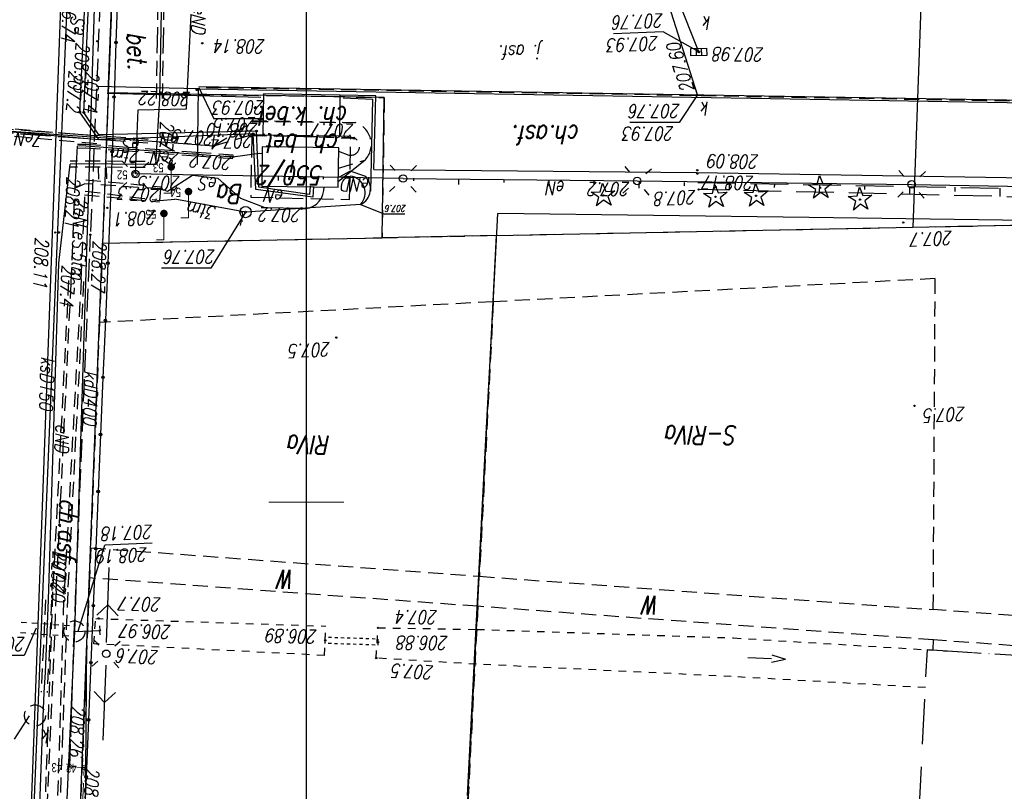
# Model space of a CAD drawing. Extents: x -110 to 11927435, y -6590197 to 5675023.
# Tile 49 of 71: x -68 to -2, y -194 to -143. Entities that reach past the tile are written whole.
import ezdxf
from ezdxf.enums import TextEntityAlignment as Align

# ---------------------------------------------------------------- set-up
doc = ezdxf.new("R2010")
doc.units = 0
doc.header["$PDMODE"] = 33
doc.header["$PDSIZE"] = 0.3
for name, pattern in [('1', [0]), ('BGT', [0]), ('BPB', [1.5, 1, -0.5]), ('KOC', [2, 1.5, -0.5]), ('KOJ', [0]), ('KOR', [1, 0.5, -0.5]), ('KOU', [1.5, 1, -0.5]), ('UBE', [1.5, 1, -0.5]), ('UOK', [1.5, 1, -0.5]), ('UPE', [0]), ('UPK', [0]), ('UPT', [0]), ('WRC', [0]), ('WSD', [3.5, 2.5, -1]), ('WSQ', [3.5, 2.5, -1])]:
    doc.linetypes.add(name, pattern=pattern)
doc.layers.get('0').update_dxf_attribs({"color": 250, "linetype": 'CONTINUOUS', "lineweight": 100})
doc.layers.add('_0', color=7, linetype='CONTINUOUS')
doc.layers.add('PARSI', color=7, linetype='CONTINUOUS', lineweight=20, true_color=0x0a0909)
doc.layers.add('SUSM_I', color=7, linetype='CONTINUOUS', lineweight=13, true_color=0x0a0909)
for name, color, linetype, lineweight, plot in [('PP$$O', 209, 'CONTINUOUS', 13, False), ('PPINO', 4, 'CONTINUOUS', 13, False), ('PPINP', 4, 'CONTINUOUS', 13, False), ('PPULO', 181, 'CONTINUOUS', 13, False), ('PPULP', 181, 'CONTINUOUS', 13, False), ('PPUZO', 230, 'CONTINUOUS', 13, False), ('PPUZP', 230, 'CONTINUOUS', 13, False)]:
    doc.layers.add(name, color=color, linetype=linetype, lineweight=lineweight, plot=plot)
doc.styles.add('K1_ACAD', font='romans.shx', dxfattribs={"width": 0.8, "oblique": 12})
doc.styles.add('OPIS_PIK', font='txt', dxfattribs={"width": 0.8, "height": 1.2})
doc.styles.get("Standard").update_dxf_attribs({"font": 'Simplex.SHX', "width": 0.75})
doc.linetypes.add('BGS', pattern='A,3.75,[45,msgB.shx,S=0.625,R=0,X=0,Y=0],3.75', length=7.5)

# ---------------------------------------------------------------- blocks, each defined once
blk = doc.blocks.new('other_KCI')
at = {"linetype": 'Continuous'}
for p, q in [((0, 0), (1.585, 0)), ((1.585, 0.25), (2.5, 0)), ((1.585, -0.25), (2.5, 0))]:
    blk.add_line(p, q, dxfattribs=at)
blk = doc.blocks.new('other_WSU')
at = {"linetype": 'Continuous'}
blk.add_circle((0, 0), 0.045, dxfattribs=at)
blk = doc.blocks.new('other_WSP')
at = {"linetype": 'Continuous'}
blk.add_circle((0, 0), 0.045, dxfattribs=at)
blk = doc.blocks.new('other_LAT')
at = {"linetype": 'Continuous'}
for p, q in [((0, 0.75), (0, 1.25)), ((-1.25, 0), (-0.75, 0)), ((0.75, 0), (1.25, 0)), ((0, -0.75), (0, -1.25))]:
    blk.add_line(p, q, dxfattribs=at)
blk = doc.blocks.new('other_SLS')
at = {"linetype": 'Continuous'}
blk.add_circle((0, 0), 0.25, dxfattribs=at)
blk = doc.blocks.new('other_PNN')
at = {"linetype": 'Continuous'}
for p, q in [((3.25, 0), (2.5429, 0.7071)), ((0.75, 0), (5.75, 0)), ((3.25, 0), (2.5429, -0.7071))]:
    blk.add_line(p, q, dxfattribs=at)
blk = doc.blocks.new('other_UGE')
at = {"linetype": 'Continuous'}
blk.add_circle((0, 0), 0.0625, dxfattribs=at)
blk = doc.blocks.new('other_KRA')
at = {"linetype": 'Continuous'}
for p, q in [((-0.525, -0.25), (-0.525, 0.25)), ((-0.525, 0.25), (0.525, 0.25)), ((-0.175, -0.25), (-0.175, 0.25)), ((0.175, -0.25), (0.175, 0.25)), ((0.525, 0.25), (0.525, -0.25)), ((0.525, -0.25), (-0.525, -0.25))]:
    blk.add_line(p, q, dxfattribs=at)
blk = doc.blocks.new('other_UGK')
at = {"linetype": 'Continuous'}
blk.add_circle((0, 0), 0.0625, dxfattribs=at)
blk = doc.blocks.new('other_UKT')
at = {"linetype": 'Continuous'}
blk.add_circle((0, 0), 0.375, dxfattribs=at)
blk = doc.blocks.new('other_UGT')
at = {"linetype": 'Continuous'}
blk.add_circle((0, 0), 0.0625, dxfattribs=at)
blk = doc.blocks.new('TRA1')
at = {"linetype": 'Continuous'}
for p, q in [((-0.2625, -0.375), (-0.2625, 0.375)), ((0.2625, -0.375), (0.2625, 0.375))]:
    blk.add_line(p, q, dxfattribs=at)
blk = doc.blocks.new('other_DIG')
at = {"linetype": 'Continuous'}
for p, q in [((-0.3012, 0.09375), (-0.4937, 0.6621)), ((-0.4937, 0.6621), (-0.0039, 0.31545)), ((-0.0039, 0.31545), (0.4771, 0.67415)), ((0.4771, 0.67415), (0.2988, 0.1012)), ((-0.78225, -0.26495), (-0.3012, 0.09375)), ((0.2988, 0.1012), (0.7886, -0.24545)), ((-0.18225, -0.2575), (-0.78225, -0.26495)), ((0.01025, -0.82585), (-0.18225, -0.2575)), ((0.1886, -0.2529), (0.01025, -0.82585)), ((0.7886, -0.24545), (0.1886, -0.2529))]:
    blk.add_line(p, q, dxfattribs=at)
blk.add_circle((0, 0), 0.045, dxfattribs=at)
blk = doc.blocks.new('mzsk01')
at = {"layer": 'PARSI'}
for p, q in [((0, -5), (0, 5)), ((5, 0), (-5, 0))]:
    blk.add_line(p, q, dxfattribs=at)
blk = doc.blocks.new('PIK_IN')
at = {"layer": 'PPINP'}
blk.add_point((0, 0), dxfattribs=at)
at = {"layer": 'PP$$O', "color": 0, "oblique": 15, "width": 0.8, "flags": 1}
blk.add_attdef('KOD', (1, -1.3), '', height=0.5, dxfattribs=at)
at = {"layer": 'PPINO', "color": 0, "style": 'OPIS_PIK', "width": 0.8}
blk.add_attdef('NR_PKT', (1, -0.5), '', height=1.2, dxfattribs=at)
blk = doc.blocks.new('PIK_UL')
at = {"layer": 'PPULP'}
blk.add_point((0, 0), dxfattribs=at)
at = {"layer": 'PP$$O', "oblique": 15, "width": 0.8, "flags": 1}
blk.add_attdef('KOD', (1, -1.3), '', height=0.5, dxfattribs=at)
at = {"layer": 'PPULO', "color": 0, "style": 'OPIS_PIK', "width": 0.8}
blk.add_attdef('NR_PKT', (1, -0.5), '', height=1.2, dxfattribs=at)
blk = doc.blocks.new('PIK_UZ')
at = {"layer": 'PPUZP'}
blk.add_point((0, 0), dxfattribs=at)
at = {"layer": 'PP$$O', "oblique": 15, "width": 0.8, "flags": 1}
blk.add_attdef('KOD', (1, -1.3), '', height=0.5, dxfattribs=at)
at = {"layer": 'PPUZO', "color": 0, "style": 'OPIS_PIK', "width": 0.8}
blk.add_attdef('NR_PKT', (1, -0.5), '', height=1.2, dxfattribs=at)
blk = doc.blocks.new('SUSM12_01')
at = {"layer": 'SUSM_I', "lineweight": 18}
for p, q in [((0, 0.5), (0, 3.5)), ((0, 3.5), (1, 3.5))]:
    blk.add_line(p, q, dxfattribs=at)
at = {"layer": 'SUSM_I', "lineweight": 18, "const_width": 0.5, "flags": 128}
blk.add_lwpolyline([(-0.25, 0, 1), (0.25, 0, 1)], format="xyb", close=True, dxfattribs=at)
blk = doc.blocks.new('mdcp Łuszczanowiece')
at = {"layer": '_0'}
for p, q in [((6591200, 5674750), (6591200, 5675000)), ((6591193.63, 5674956.04), (6591187.34, 5674832.27)), ((6591216.91, 5674918.49), (6591213.55, 5674832.79)), ((6591213.55, 5674832.79), (6591194.96, 5674832.42)), ((6591213.17, 5674822.79), (6591213.55, 5674832.79)), ((6591187.34, 5674832.27), (6591159.66, 5674831.72)), ((6591187.34, 5674832.27), (6591194.96, 5674832.42)), ((6591194.96, 5674832.42), (6591194.81, 5674823.09)), ((6591159.66, 5674831.72), (6591139.59, 5674831.32)), ((6591155.95, 5674730.72), (6591159.66, 5674831.72)), ((6591156.707, 5674751.321), (6591159.66, 5674831.72)), ((6591194.81, 5674823.09), (6591213.17, 5674822.79)), ((6591213.17, 5674822.79), (6591209.285, 5674720.792)), ((6591213.17, 5674822.79), (6591210.449, 5674751.347)), ((6591210.81, 5674760.84), (6591213.17, 5674822.79))]:
    blk.add_line(p, q, dxfattribs=at)
at = {"layer": '_0', "linetype": 'UPK'}
for p, q in [((6591215.424, 5674858.608), (6591217.688, 5674909.657)), ((6591218.938, 5674886.622), (6591218.045, 5674864.199)), ((6591218.045, 5674864.199), (6591216.226, 5674814.336)), ((6591213.721, 5674858.844), (6591213.733, 5674858.544)), ((6591213.517, 5674798.506), (6591215.424, 5674858.608)), ((6591215.424, 5674858.608), (6591213.733, 5674858.544)), ((6591213.744, 5674858.244), (6591213.733, 5674858.544)), ((6591207.157, 5674822.354), (6591142.73, 5674823.431)), ((6591207.16, 5674822.514), (6591142.733, 5674823.591)), ((6591173.975, 5674822.908), (6591178.863, 5674807.576)), ((6591173.975, 5674822.908), (6591174.067, 5674822.621)), ((6591173.896, 5674820.061), (6591178.863, 5674807.576))]:
    blk.add_line(p, q, dxfattribs=at)
at = {"layer": '_0', "linetype": 'KOU'}
for p, q in [((6591188.59, 5674856.94), (6591190.86, 5674901.7)), ((6591214.42, 5674855.05), (6591216.23, 5674900.99)), ((6591109.557, 5674862.751), (6591158.28, 5674859.17)), ((6591109.579, 5674860.74), (6591158.3, 5674857.16)), ((6591158.303, 5674859.833), (6591158.28, 5674859.17)), ((6591158.28, 5674859.17), (6591188.59, 5674856.94)), ((6591158.3, 5674857.16), (6591158.17, 5674835.14)), ((6591188.49, 5674854.94), (6591158.3, 5674857.16)), ((6591188.59, 5674856.94), (6591214.42, 5674855.05)), ((6591187.56, 5674836.68), (6591188.49, 5674854.94)), ((6591214.34, 5674853.04), (6591188.49, 5674854.94)), ((6591214.34, 5674853.04), (6591214.42, 5674855.05)), ((6591213.76, 5674838.06), (6591214.34, 5674853.04)), ((6591187.56, 5674836.68), (6591213.76, 5674838.06)), ((6591213.55, 5674832.79), (6591213.76, 5674838.06)), ((6591158.17, 5674835.14), (6591187.56, 5674836.68)), ((6591213.55, 5674832.79), (6591194.96, 5674832.42)), ((6591213.17, 5674822.79), (6591213.55, 5674832.79)), ((6591194.96, 5674832.42), (6591159.66, 5674831.72)), ((6591194.81, 5674823.09), (6591194.96, 5674832.42)), ((6591159.66, 5674831.72), (6591139.59, 5674831.32)), ((6591142.732, 5674823.511), (6591173.733, 5674822.987)), ((6591173.733, 5674822.987), (6591174.175, 5674822.965)), ((6591174.175, 5674822.965), (6591207.158, 5674822.434)), ((6591213.17, 5674822.79), (6591194.81, 5674823.09)), ((6591210.81, 5674760.84), (6591213.17, 5674822.79))]:
    blk.add_line(p, q, dxfattribs=at)
at = {"layer": '_0', "linetype": 'WRC'}
blk.add_line((6591214.884, 5674896.616), (6591214.589, 5674859.343), dxfattribs=at)
at = {"layer": '_0', "linetype": 'UBE'}
for p, q in [((6591217.24, 5674893.52), (6591216.11, 5674856.06)), ((6591216.63, 5674855.93), (6591218.21, 5674893.01)), ((6591216.21, 5674865.328), (6591216.55, 5674874.648)), ((6591217.21, 5674865.292), (6591217.55, 5674874.612)), ((6591215.87, 5674856.008), (6591216.21, 5674865.328)), ((6591216.87, 5674855.972), (6591217.21, 5674865.292)), ((6591217.088, 5674859.596), (6591217.234, 5674862.672)), ((6591217.488, 5674859.578), (6591217.634, 5674862.653)), ((6591216.942, 5674856.521), (6591217.088, 5674859.596)), ((6591217.342, 5674856.502), (6591217.488, 5674859.578)), ((6591214.97, 5674835.19), (6591216.11, 5674856.06)), ((6591215.341, 5674845.671), (6591215.871, 5674856.016)), ((6591216.63, 5674855.93), (6591215.64, 5674835.42)), ((6591216.339, 5674845.619), (6591216.869, 5674855.964)), ((6591214.811, 5674835.326), (6591215.341, 5674845.671)), ((6591215.809, 5674835.274), (6591216.339, 5674845.619)), ((6591214.97, 5674835.19), (6591214.71, 5674829.32)), ((6591215.64, 5674835.42), (6591215.38, 5674829.13)), ((6591209.74, 5674829.94), (6591209.68, 5674829.17)), ((6591214.71, 5674829.32), (6591209.74, 5674829.94)), ((6591214.762, 5674829.557), (6591209.755, 5674830.03)), ((6591214.668, 5674828.561), (6591209.661, 5674829.034)), ((6591209.68, 5674829.17), (6591214.72, 5674828.83)), ((6591214.72, 5674828.83), (6591215.38, 5674829.13)), ((6591197.86, 5674827.8), (6591196.09, 5674827.25)), ((6591210.716, 5674827.348), (6591215.713, 5674827.317)), ((6591210.719, 5674827.748), (6591215.715, 5674827.717)), ((6591197.85, 5674826.67), (6591197.17, 5674826.92)), ((6591207.318, 5674826.725), (6591204.871, 5674826.905)), ((6591207.337, 5674826.975), (6591204.889, 5674827.155)), ((6591209.766, 5674826.545), (6591207.318, 5674826.725)), ((6591209.784, 5674826.795), (6591207.337, 5674826.975)), ((6591212.232, 5674826.615), (6591209.784, 5674826.795)), ((6591214.679, 5674826.435), (6591212.232, 5674826.615)), ((6591206.14, 5674826.3), (6591203.53, 5674824.68)), ((6591206.14, 5674826.3), (6591203.67, 5674825.57)), ((6591212.213, 5674826.365), (6591209.766, 5674826.545)), ((6591213.029, 5674825.926), (6591210.539, 5674826.105)), ((6591214.661, 5674826.185), (6591212.213, 5674826.365)), ((6591219.417, 5674825.669), (6591213.792, 5674826.159)), ((6591215.215, 5674826.455), (6591214.665, 5674826.435)), ((6591215.225, 5674826.205), (6591214.675, 5674826.185)), ((6591203.636, 5674825.613), (6591196.774, 5674825.75)), ((6591203.67, 5674825.57), (6591196.84, 5674825.79)), ((6591213.011, 5674825.677), (6591210.521, 5674825.855)), ((6591215.501, 5674825.499), (6591213.011, 5674825.677)), ((6591215.519, 5674825.748), (6591213.029, 5674825.926)), ((6591219.373, 5674825.171), (6591213.748, 5674825.661)), ((6591217.991, 5674825.32), (6591215.501, 5674825.499)), ((6591218.009, 5674825.57), (6591215.519, 5674825.748)), ((6591220.481, 5674825.142), (6591217.991, 5674825.32)), ((6591220.499, 5674825.391), (6591218.009, 5674825.57)), ((6591203.53, 5674824.68), (6591196.75, 5674824.76)), ((6591203.616, 5674824.613), (6591196.754, 5674824.75)), ((6591209.561, 5674823.157), (6591209.497, 5674819.425)), ((6591209.961, 5674823.15), (6591209.897, 5674819.418)), ((6591209.497, 5674819.425), (6591209.433, 5674815.694)), ((6591209.897, 5674819.418), (6591209.833, 5674815.687))]:
    blk.add_line(p, q, dxfattribs=at)
at = {"layer": '_0', "linetype": 'KOJ'}
for p, q in [((6591216.631, 5674834.051), (6591218.917, 5674889.619)), ((6591213.829, 5674765.013), (6591216.631, 5674834.051)), ((6591213.829, 5674765.013), (6591216.631, 5674834.051)), ((6591174.031, 5674828.074), (6591141.947, 5674828.613)), ((6591195.5, 5674827.88), (6591174.031, 5674828.074)), ((6591195.5, 5674827.88), (6591195.38, 5674822.98)), ((6591207.191, 5674822.495), (6591207.265, 5674827.538)), ((6591197.76, 5674825.67), (6591197.75, 5674822.94)), ((6591202.85, 5674822.85), (6591202.9, 5674825.6)), ((6591195.38, 5674822.98), (6591197.75, 5674822.94)), ((6591197.75, 5674822.94), (6591202.85, 5674822.85)), ((6591212.962, 5674822.356), (6591207.191, 5674822.495)), ((6591213.949, 5674822.348), (6591212.962, 5674822.356))]:
    blk.add_line(p, q, dxfattribs=at)
at = {"layer": '_0', "linetype": 'UPE'}
for p, q in [((6591218.021, 5674877.836), (6591217.551, 5674865.35)), ((6591217.551, 5674865.35), (6591217.434, 5674862.662)), ((6591217.434, 5674862.662), (6591217.348, 5674861.353)), ((6591217.348, 5674861.353), (6591217.142, 5674856.511)), ((6591217.142, 5674856.511), (6591216.881, 5674847.917)), ((6591216.881, 5674847.917), (6591216.465, 5674834.112)), ((6591216.465, 5674834.112), (6591215.714, 5674827.517)), ((6591200.32, 5674830.48), (6591202.74, 5674830.44)), ((6591202.74, 5674830.44), (6591204.35, 5674829.81)), ((6591159.744, 5674828.868), (6591141.442, 5674829.213)), ((6591198.84, 5674829.27), (6591198.81, 5674829.04)), ((6591199.51, 5674829.02), (6591199.56, 5674829.72)), ((6591199.56, 5674829.72), (6591203.36, 5674829.21)), ((6591199.74, 5674829), (6591199.78, 5674829.54)), ((6591199.78, 5674829.54), (6591203.15, 5674829.06)), ((6591204.35, 5674829.81), (6591205.87, 5674828.47)), ((6591207.57, 5674828.27), (6591209.24, 5674829.35)), ((6591209.24, 5674829.35), (6591209.68, 5674829.17)), ((6591177.991, 5674828.64), (6591159.744, 5674828.868)), ((6591193.562, 5674828.481), (6591177.991, 5674828.64)), ((6591196.09, 5674827.25), (6591197.88, 5674828.71)), ((6591203.15, 5674829.06), (6591203.31, 5674825.32)), ((6591203.36, 5674829.21), (6591203.54, 5674825.51)), ((6591215.38, 5674829.13), (6591215.22, 5674826.33)), ((6591193.562, 5674828.481), (6591208.206, 5674828.236)), ((6591196.1, 5674828.32), (6591197.09, 5674827.99)), ((6591197.87, 5674828.38), (6591197.08, 5674828.32)), ((6591197.09, 5674827.99), (6591197.81, 5674828.38)), ((6591205.87, 5674828.47), (6591207.57, 5674828.27)), ((6591208.206, 5674828.236), (6591211.361, 5674828.168)), ((6591211.361, 5674828.168), (6591211.181, 5674823.903)), ((6591210.011, 5674827.204), (6591210.027, 5674827.549)), ((6591210.027, 5674827.549), (6591210.718, 5674827.548)), ((6591210.718, 5674827.548), (6591214.964, 5674827.495)), ((6591214.964, 5674827.495), (6591215.714, 5674827.517)), ((6591203.14, 5674826.8), (6591202.94, 5674826.82)), ((6591204.88, 5674827.03), (6591203.14, 5674826.8)), ((6591214.67, 5674826.31), (6591204.88, 5674827.03)), ((6591209.761, 5674823.153), (6591210.011, 5674827.204)), ((6591210.53, 5674825.98), (6591206.14, 5674826.3)), ((6591225.46, 5674824.91), (6591210.53, 5674825.98)), ((6591214.67, 5674826.31), (6591215.22, 5674826.33)), ((6591203.31, 5674825.32), (6591213.79, 5674825.57)), ((6591203.54, 5674825.51), (6591213.77, 5674825.91)), ((6591213.77, 5674825.91), (6591215.07, 5674824.07)), ((6591213.77, 5674825.91), (6591225.02, 5674824.93)), ((6591213.79, 5674825.57), (6591214.8, 5674824.08)), ((6591214.8, 5674824.08), (6591214.02, 5674805.99)), ((6591215.07, 5674824.07), (6591214.22, 5674806.04)), ((6591207.96, 5674823.839), (6591207.668, 5674817.539)), ((6591211.181, 5674823.903), (6591207.96, 5674823.839)), ((6591209.662, 5674817.369), (6591209.761, 5674823.153))]:
    blk.add_line(p, q, dxfattribs=at)
at = {"layer": '_0', "linetype": 'BGT'}
for p, q in [((6591214.646, 5674868.285), (6591214.806, 5674872.082)), ((6591214.486, 5674864.488), (6591214.646, 5674868.285)), ((6591214.326, 5674860.692), (6591214.486, 5674864.488)), ((6591214.165, 5674856.895), (6591214.326, 5674860.692)), ((6591214.005, 5674853.098), (6591214.165, 5674856.895)), ((6591213.845, 5674849.301), (6591214.005, 5674853.098)), ((6591213.685, 5674845.505), (6591213.845, 5674849.301)), ((6591213.525, 5674841.708), (6591213.685, 5674845.505)), ((6591213.364, 5674837.911), (6591213.525, 5674841.708)), ((6591213.204, 5674834.114), (6591213.364, 5674837.911)), ((6591213.044, 5674830.318), (6591213.204, 5674834.114)), ((6591212.915, 5674826.688), (6591213.044, 5674830.318)), ((6591195.71, 5674829.33), (6591195.58, 5674823.22)), ((6591212.787, 5674823.059), (6591212.915, 5674826.688)), ((6591195.58, 5674823.22), (6591197.54, 5674823.14)), ((6591203.02, 5674823.08), (6591208.13, 5674822.955)), ((6591208.13, 5674822.955), (6591213.24, 5674822.83)), ((6591212.658, 5674819.429), (6591212.787, 5674823.059)), ((6591212.53, 5674815.8), (6591212.658, 5674819.429))]:
    blk.add_line(p, q, dxfattribs=at)
at = {"layer": '_0', "linetype": 'BGS'}
for p, q in [((6591189.27, 5674869.525), (6591188.87, 5674861.78)), ((6591188.87, 5674861.78), (6591188.47, 5674854.035)), ((6591188.47, 5674854.035), (6591188.07, 5674846.29)), ((6591188.07, 5674846.29), (6591187.67, 5674838.545)), ((6591187.67, 5674838.545), (6591187.27, 5674830.8)), ((6591139.656, 5674831.444), (6591166.557, 5674831.076)), ((6591166.558, 5674831.075), (6591187.268, 5674830.801))]:
    blk.add_line(p, q, dxfattribs=at)
at = {"layer": '_0', "linetype": 'KOC'}
for p, q in [((6591215.73, 5674867.62, 208.258), (6591215.465, 5674859.307)), ((6591215.465, 5674859.307), (6591214.355, 5674832.224)), ((6591213.549, 5674812.531), (6591214.355, 5674832.224)), ((6591197.12, 5674829.87), (6591197.04, 5674825.68)), ((6591203.7, 5674829.72), (6591197.12, 5674829.87)), ((6591203.63, 5674825.58), (6591203.7, 5674829.72)), ((6591197.04, 5674825.68), (6591197.76, 5674825.67)), ((6591197.76, 5674825.67), (6591202.9, 5674825.6)), ((6591202.9, 5674825.6), (6591203.63, 5674825.58))]:
    blk.add_line(p, q, dxfattribs=at)
at = {"layer": '_0', "linetype": 'Continuous'}
for p, q in [((6591218.43, 5674864.216), (6591219.424, 5674865.767)), ((6591217.961, 5674858.39), (6591218.759, 5674860.218)), ((6591218.759, 5674860.218), (6591222.081, 5674860.218)), ((6591215.182, 5674858.584), (6591213.4, 5674852.865)), ((6591210.243, 5674852.733), (6591213.4, 5674852.865)), ((6591204.04, 5674830.71), (6591206.351, 5674834.442)), ((6591206.351, 5674834.442), (6591209.641, 5674834.442)), ((6591193.443, 5674830.846), (6591194.779, 5674830.846)), ((6591196.39, 5674830.21), (6591194.779, 5674830.846)), ((6591173.975, 5674822.908), (6591175.196, 5674824.753)), ((6591175.196, 5674824.753), (6591178.486, 5674824.753)), ((6591202.857, 5674824.512), (6591206.147, 5674824.512)), ((6591207.158, 5674822.434), (6591206.147, 5674824.512)), ((6591173.896, 5674820.061), (6591176.272, 5674818.72)), ((6591176.272, 5674818.72), (6591179.559, 5674818.858))]:
    blk.add_line(p, q, dxfattribs=at)
at = {"layer": '_0', "linetype": 'KOR'}
for p, q in [((6591158.82, 5674862.351), (6591171.734, 5674861.611)), ((6591171.734, 5674861.611), (6591188.685, 5674860.788)), ((6591188.685, 5674860.788), (6591195.348, 5674860.387)), ((6591171.582, 5674859.042), (6591154.59, 5674860.079)), ((6591195.348, 5674860.387), (6591195.242, 5674858.37)), ((6591198.793, 5674860.208), (6591198.691, 5674858.254)), ((6591198.793, 5674860.208), (6591214.126, 5674859.431)), ((6591214.126, 5674859.431), (6591214.006, 5674857.754)), ((6591188.652, 5674858.475), (6591171.582, 5674859.042)), ((6591195.242, 5674858.37), (6591188.652, 5674858.475)), ((6591214.006, 5674857.754), (6591198.691, 5674858.254))]:
    blk.add_line(p, q, dxfattribs=at)
at = {"layer": '_0', "linetype": '1'}
for p, q in [((6591195.229, 5674859.52), (6591195.216, 5674859.121)), ((6591195.429, 5674859.514), (6591195.636, 5674859.507)), ((6591195.844, 5674859.501), (6591196.051, 5674859.494)), ((6591196.258, 5674859.487), (6591196.466, 5674859.481)), ((6591196.673, 5674859.474), (6591196.881, 5674859.467)), ((6591197.088, 5674859.461), (6591197.295, 5674859.454)), ((6591197.503, 5674859.447), (6591197.71, 5674859.441)), ((6591197.918, 5674859.434), (6591198.125, 5674859.427)), ((6591198.332, 5674859.421), (6591198.54, 5674859.414)), ((6591198.747, 5674859.407), (6591198.734, 5674859.008)), ((6591195.416, 5674859.114), (6591195.623, 5674859.107)), ((6591195.831, 5674859.101), (6591196.038, 5674859.094)), ((6591196.246, 5674859.087), (6591196.453, 5674859.081)), ((6591196.66, 5674859.074), (6591196.868, 5674859.068)), ((6591197.075, 5674859.061), (6591197.283, 5674859.054)), ((6591197.49, 5674859.048), (6591197.697, 5674859.041)), ((6591197.905, 5674859.034), (6591198.112, 5674859.028)), ((6591198.319, 5674859.021), (6591198.527, 5674859.014)), ((6591215.448, 5674858.956), (6591215.4, 5674858.259)), ((6591215.796, 5674858.932), (6591216.153, 5674858.908)), ((6591216.51, 5674858.883), (6591216.866, 5674858.858)), ((6591217.223, 5674858.834), (6591217.58, 5674858.809)), ((6591217.936, 5674858.785), (6591218.293, 5674858.76)), ((6591218.65, 5674858.735), (6591219.006, 5674858.711)), ((6591215.748, 5674858.235), (6591216.105, 5674858.21)), ((6591216.462, 5674858.186), (6591216.818, 5674858.161)), ((6591217.175, 5674858.136), (6591217.532, 5674858.112)), ((6591217.888, 5674858.087), (6591218.245, 5674858.063)), ((6591218.602, 5674858.038), (6591218.958, 5674858.013)), ((6591153.871, 5674829.121), (6591153.881, 5674829.677)), ((6591156.87, 5674829.065), (6591156.875, 5674829.336)), ((6591159.87, 5674829.01), (6591159.88, 5674829.537)), ((6591165.87, 5674828.9), (6591165.879, 5674829.397)), ((6591171.869, 5674828.79), (6591171.878, 5674829.257)), ((6591162.87, 5674828.955), (6591162.874, 5674829.211)), ((6591168.869, 5674828.845), (6591168.874, 5674829.086)), ((6591174.869, 5674828.737), (6591174.872, 5674828.963)), ((6591177.869, 5674828.689), (6591177.876, 5674829.125)), ((6591180.868, 5674828.641), (6591180.872, 5674828.851)), ((6591183.868, 5674828.593), (6591183.875, 5674828.996)), ((6591186.868, 5674828.545), (6591186.871, 5674828.738)), ((6591189.868, 5674828.497), (6591189.874, 5674828.868)), ((6591192.868, 5674828.449), (6591192.871, 5674828.626)), ((6591195.868, 5674828.401), (6591195.873, 5674828.739)), ((6591197.88, 5674829.05), (6591197.84, 5674826.44)), ((6591202.96, 5674828.99), (6591197.88, 5674829.05)), ((6591201.868, 5674828.305), (6591201.872, 5674828.61)), ((6591202.93, 5674826.37), (6591202.96, 5674828.99)), ((6591198.868, 5674828.353), (6591198.87, 5674828.514)), ((6591197.84, 5674826.44), (6591202.93, 5674826.37))]:
    blk.add_line(p, q, dxfattribs=at)
at = {"layer": '_0', "linetype": 'UPT'}
for p, q in [((6591196.39, 5674830.21), (6591204.04, 5674830.71)), ((6591204.04, 5674830.71), (6591208.75, 5674829.86)), ((6591209.74, 5674829.94), (6591208.75, 5674829.86))]:
    blk.add_line(p, q, dxfattribs=at)
at = {"layer": '_0', "linetype": 'WSD'}
blk.add_line((6591140.418, 5674829.991), (6591173.903, 5674829.21), dxfattribs=at)
at = {"layer": '_0', "linetype": 'WSQ'}
blk.add_line((6591173.952, 5674828.751), (6591141.045, 5674829.356), dxfattribs=at)
at = {"layer": '_0', "linetype": 'BPB', "ltscale": 3}
blk.add_lwpolyline([(6591165.185, 5674987.457), (6591158.691, 5674859.807), (6591109.553, 5674863.045), (6591110.755, 5674725.53), (6591237.72, 5674719.424), (6591252.958, 5674983.187)], close=True, dxfattribs=at)
at = {"layer": '_0', "color": 7, "linetype": 'KOC', "lineweight": 18, "flags": 128}
blk.add_lwpolyline([(6591215.73, 5674867.62), (6591214.772, 5674867.657), (6591214.93, 5674871.238), (6591215.899, 5674871.201)], dxfattribs=at)
at = {"layer": '_0', "linetype": 'BGT'}
for centre, radius in [((6591214.646, 5674868.285), 0.085), ((6591214.486, 5674864.488), 0.085), ((6591214.326, 5674860.692), 0.085), ((6591214.165, 5674856.895), 0.085), ((6591214.005, 5674853.098), 0.085), ((6591213.845, 5674849.301), 0.085), ((6591213.685, 5674845.505), 0.085), ((6591213.525, 5674841.708), 0.085), ((6591213.364, 5674837.911), 0.085), ((6591213.204, 5674834.114), 0.085), ((6591212.915, 5674826.688), 0.085), ((6591208.13, 5674822.955), 0.17), ((6591212.787, 5674823.059), 0.085), ((6591212.658, 5674819.429), 0.085)]:
    blk.add_circle(centre, radius, dxfattribs=at)
at = {"layer": '_0', "linetype": 'UOK'}
for centre in [(6591218.045, 5674864.199), (6591215.424, 5674858.608)]:
    blk.add_circle(centre, 0.7, dxfattribs=at)
at = {"layer": '_0', "linetype": 'UPE'}
for centre, radius, start, end in [((6591196.894, 5674829.165), 1.16, 115.77023, 226.78301), ((6591197.218, 5674829.441), 1.13, 137.14869, 262.9635), ((6591200.192, 5674829.126), 1.36, 84.6145, 173.92214)]:
    blk.add_arc(centre, radius, start, end, dxfattribs=at)
at = {"layer": '_0', "linetype": 'UBE'}
for centre, radius, start, end in [((6591197.2, 5674826.212), 1.52, 136.91939, 252.77152), ((6591197.044, 5674826.344), 0.59, 77.66814, 249.77252)]:
    blk.add_arc(centre, radius, start, end, dxfattribs=at)
at = {"layer": '_0', "xscale": 0.5, "yscale": 0.5, "zscale": 0.5}
for name, p, values in [('PIK_UL', (6591214.772, 5674867.657, 208.273), {'NR_PKT': '42'}), ('PIK_UL', (6591215.73, 5674867.62, 208.258), {'NR_PKT': '43'}), ('PIK_UZ', (6591209.471, 5674830.808, 208.038), {'NR_PKT': '55'}), ('PIK_UZ', (6591207.834, 5674829.349, 208.137), {'NR_PKT': '54'}), ('PIK_UZ', (6591208.985, 5674827.711, 208.162), {'NR_PKT': '53'})]:
    blk.add_blockref(name, p, dxfattribs=at).add_auto_attribs(values)
at = {"layer": '_0', "color": 253}
for name, p, rotation in [('other_WSU', (6591214.768, 5674867.661, 208.273), 2.3971404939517), ('other_WSU', (6591215.727, 5674867.613), 2.3971404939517), ('other_PNN', (6591213.307, 5674860.097), 87.8381898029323), ('other_LAT', (6591213.307, 5674860.097), 41.44664337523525), ('other_KCI', (6591170.633, 5674860.343), 177.3671892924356), ('other_WSP', (6591195.348, 5674860.387), 2.396730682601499), ('other_SLS', (6591213.307, 5674860.097), 2.39722245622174), ('other_WSU', (6591195.223, 5674859.32), 2.396730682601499), ('other_PNN', (6591213.307, 5674860.097), 268.0260386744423), ('other_WSP', (6591213.926, 5674859.423), 2.39724977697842), ('other_WSU', (6591198.741, 5674859.207), 2.396812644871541), ('other_WSP', (6591195.242, 5674858.37), 2.396758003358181), ('other_WSU', (6591213.733, 5674858.544), 2.39724977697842), ('other_WSP', (6591213.806, 5674857.746), 2.397277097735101), ('other_WSP', (6591159.547, 5674843.604), 2.396293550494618), ('other_WSP', (6591198.003, 5674839.067), 2.3970038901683), ('other_WSU', (6591214.355, 5674832.224), 2.397468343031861), ('other_WSU', (6591216.457, 5674832.063), 2.3975503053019), ('other_WSU', (6591216.694, 5674832.073), 2.3975503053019), ('other_WSP', (6591160.292, 5674831.407), 2.396266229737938), ('other_LAT', (6591159.744, 5674828.868), 312.5040290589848), ('other_DIG', (6591163.165, 5674829.882), 2.396266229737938), ('other_DIG', (6591170.082, 5674829.63), 2.396348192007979), ('other_DIG', (6591172.782, 5674829.693), 2.396402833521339), ('other_LAT', (6591177.991, 5674828.64), 310.0931771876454), ('other_DIG', (6591180.252, 5674829.606), 2.396539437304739), ('other_LAT', (6591193.562, 5674828.481), 313.985155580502), ('other_LAT', (6591211.39, 5674828.236), 312.7616740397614), ('other_WSP', (6591213.232, 5674830.432), 2.397441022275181), ('other_DIG', (6591165.82, 5674829.102), 2.396293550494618), ('other_WSP', (6591173.903, 5674829.21), 2.396430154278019), ('other_SLS', (6591159.744, 5674828.868), 2.396211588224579), ('other_SLS', (6591177.991, 5674828.64), 2.396484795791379), ('other_SLS', (6591193.562, 5674828.481), 2.39683996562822), ('other_WSU', (6591173.995, 5674827.928), 2.396402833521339), ('other_WSU', (6591173.999, 5674828.154), 2.396402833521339), ('other_SLS', (6591211.362, 5674828.185), 2.397386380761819), ('TRA1', (6591213.568, 5674828.134), 2.397468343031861), ('other_WSU', (6591207.293, 5674822.586), 2.39724977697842), ('other_KRA', (6591173.896, 5674820.061), 1.232483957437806), ('other_UGK', (6591173.896, 5674820.061), 2.396266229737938), ('other_WSU', (6591173.896, 5674820.061), 2.396266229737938), ('other_WSU', (6591206.922, 5674819.481), 2.39722245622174), ('other_WSU', (6591213.904, 5674819.353), 2.397468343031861)]:
    blk.add_blockref(name, p, dxfattribs=dict(at, rotation=rotation))
at = {"layer": '_0'}
for name, p, rotation in [('other_PNN', (6591213.307, 5674860.097), 87.8381898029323), ('other_LAT', (6591213.307, 5674860.097), 41.44664337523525), ('other_KCI', (6591170.633, 5674860.343), 177.3671892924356), ('other_WSP', (6591195.348, 5674860.387), 2.396730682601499), ('other_SLS', (6591213.307, 5674860.097), 2.39722245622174), ('other_WSU', (6591195.223, 5674859.32), 2.396730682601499), ('other_PNN', (6591213.307, 5674860.097), 268.0260386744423), ('other_WSP', (6591213.926, 5674859.423), 2.39724977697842), ('other_WSU', (6591198.741, 5674859.207), 2.39681264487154), ('other_WSP', (6591195.242, 5674858.37), 2.39675800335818), ('other_WSU', (6591213.733, 5674858.544), 2.39724977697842), ('other_WSP', (6591213.806, 5674857.746), 2.397277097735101), ('other_WSP', (6591159.547, 5674843.604), 2.396293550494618), ('other_WSP', (6591198.003, 5674839.067), 2.3970038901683), ('other_WSU', (6591214.355, 5674832.224), 2.397468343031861), ('other_WSU', (6591216.457, 5674832.063), 2.3975503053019), ('other_WSU', (6591216.694, 5674832.073), 2.3975503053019), ('other_WSP', (6591160.292, 5674831.407), 2.396266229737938), ('other_LAT', (6591159.744, 5674828.868), 312.5040290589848), ('other_DIG', (6591163.165, 5674829.882), 2.396266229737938), ('other_DIG', (6591170.082, 5674829.63), 2.396348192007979), ('other_DIG', (6591172.782, 5674829.693), 2.396402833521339), ('other_LAT', (6591177.991, 5674828.64), 310.0931771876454), ('other_DIG', (6591180.252, 5674829.606), 2.396539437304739), ('other_LAT', (6591193.562, 5674828.481), 313.985155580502), ('other_LAT', (6591211.39, 5674828.236), 312.7616740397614), ('other_WSP', (6591213.232, 5674830.432), 2.397441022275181), ('other_DIG', (6591165.82, 5674829.102), 2.396293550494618), ('other_WSP', (6591173.903, 5674829.21), 2.396430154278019), ('other_SLS', (6591159.744, 5674828.868), 2.396211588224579), ('other_SLS', (6591177.991, 5674828.64), 2.396484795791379), ('other_SLS', (6591193.562, 5674828.481), 2.39683996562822), ('other_WSU', (6591173.995, 5674827.928), 2.396402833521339), ('other_WSU', (6591173.999, 5674828.154), 2.396402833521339), ('other_SLS', (6591211.362, 5674828.185), 2.397386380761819), ('TRA1', (6591213.568, 5674828.134), 2.397468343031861), ('other_WSU', (6591207.293, 5674822.586), 2.39724977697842), ('other_KRA', (6591173.896, 5674820.061), 1.232483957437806), ('other_UGK', (6591173.896, 5674820.061), 2.396266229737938), ('other_WSU', (6591173.896, 5674820.061), 2.396266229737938), ('other_WSU', (6591206.922, 5674819.481), 2.39722245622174), ('other_WSU', (6591213.904, 5674819.353), 2.397468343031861)]:
    blk.add_blockref(name, p, dxfattribs=dict(at, rotation=rotation))
for name, p in [('other_UGE', (6591216.11, 5674856.06)), ('other_UGE', (6591200.32, 5674830.48)), ('other_UKT', (6591204.04, 5674830.71)), ('other_UGT', (6591204.04, 5674830.71)), ('other_UGE', (6591209.68, 5674829.17)), ('other_UGE', (6591204.88, 5674827.03)), ('other_UGE', (6591206.14, 5674826.3)), ('other_UGE', (6591196.84, 5674825.79)), ('other_UGE', (6591203.31, 5674825.32)), ('other_UGE', (6591203.54, 5674825.51)), ('other_UGE', (6591214.8, 5674824.08)), ('other_UGE', (6591215.07, 5674824.07))]:
    blk.add_blockref(name, p, dxfattribs=at)
at = {"layer": '_0', "color": 253}
for name, p in [('other_UGE', (6591216.11, 5674856.06)), ('other_UGE', (6591200.32, 5674830.48)), ('other_UKT', (6591204.04, 5674830.71)), ('other_UGT', (6591204.04, 5674830.71)), ('other_UGE', (6591209.68, 5674829.17)), ('other_UGE', (6591204.88, 5674827.03)), ('other_UGE', (6591206.14, 5674826.3)), ('other_UGE', (6591196.84, 5674825.79)), ('other_UGE', (6591203.31, 5674825.32)), ('other_UGE', (6591203.54, 5674825.51)), ('other_UGE', (6591214.8, 5674824.08)), ('other_UGE', (6591215.07, 5674824.07))]:
    blk.add_blockref(name, p, dxfattribs=at)
at = {"layer": '_0', "color": 253, "xscale": 0.5, "yscale": 0.5, "zscale": 0.5}
blk.add_blockref('mzsk01', (6591200, 5674850), dxfattribs=at)
at = {"layer": '_0', "lineweight": 18, "xscale": 0.5, "yscale": 0.5, "zscale": 0.5}
for p in [(6591209.471, 5674830.808, 208.038), (6591207.834, 5674829.349, 208.137), (6591208.985, 5674827.711, 208.162)]:
    blk.add_blockref('SUSM12_01', p, dxfattribs=at)
at = {"layer": '_0', "linetype": 'ByBlock', "xscale": 0.5, "yscale": 0.5, "zscale": 0.5}
blk.add_blockref('PIK_IN', (6591211.384, 5674828.186, 208.163), dxfattribs=at).add_auto_attribs({'NR_PKT': '52'})
at = {"layer": '_0', "style": 'K1_ACAD', "oblique": 12, "width": 0.8}
for s, height, rotation, p in [('208.27', 0.9, 87.46034, (6591214.669, 5674867.634)), ('208.26', 0.9, 87.46034, (6591215.607, 5674863.518, -0.041)), ('207.5', 0.9, 356.5494, (6591191.495, 5674860.919)), ('207.6', 0.9, 357.03124, (6591209.804, 5674859.906)), ('206.88', 0.9, 359.09144, (6591190.546, 5674858.946)), ('206.89', 0.9, 358.07372, (6591199.245, 5674858.536)), ('206.97', 0.9, 358.074, (6591208.956, 5674858.228)), ('207.4', 0.9, 359.09148, (6591191.241, 5674857.233)), ('207.7', 0.9, 358.07404, (6591209.621, 5674856.391)), ('207.20', 0.9, 88.26658, (6591216.848, 5674853.198)), ('207.1', 0.9, 266.88, (6591216.11, 5674856.06)), ('ch.asf.', 1.25, 87.73863, (6591216.39, 5674849.746)), ('eND', 0.9, 88.26764, (6591216.668, 5674844.81)), ('207.5', 0.9, 2.39627, (6591156.159, 5674843.687)), ('kdD400', 0.9, 88.18175, (6591214.739, 5674841.25)), ('ksD150', 0.9, 87.91125, (6591217.635, 5674840.312)), ('207.5', 0.9, 2.39703, (6591198.38, 5674839.39)), ('207.4', 0.9, 86.93507, (6591216.26, 5674834.186)), ('208.27', 0.9, 87.65465, (6591214.185, 5674832.577)), ('208.11', 0.9, 87.91439, (6591218.034, 5674832.35)), ('5tm', 0.9, 87.48999, (6591215.55, 5674833.3)), ('207.7', 0.9, 2.39624, (6591157.007, 5674831.982)), ('eS', 0.9, 87.55001, (6591215.5, 5674831.93)), ('207.2', 0.9, 358.96, (6591200.32, 5674830.48)), ('3tm', 0.9, 349.77, (6591205.92, 5674830.37)), ('208.1', 0.9, 2.39733, (6591209.975, 5674830.628)), ('2eN', 0.9, 87.55001, (6591215.4, 5674829.75)), ('208.21', 0.9, 87.66055, (6591215.935, 5674828.327)), ('207.8', 0.9, 2.39643, (6591174.062, 5674829.273)), ('eN', 0.9, 351.89, (6591201.44, 5674829.3)), ('207.3', 0.9, 356.16, (6591209.68, 5674829.17)), ('208.17', 0.9, 359.03506, (6591170.214, 5674828.341)), ('207.2', 0.9, 0.13594, (6591178.464, 5674828.737)), ('eN', 0.9, 0.99938, (6591182.772, 5674828.67)), ('eND', 0.9, 358.91071, (6591195.747, 5674828.465)), ('eS', 0.9, 353.29, (6591205.87, 5674828.47)), ('207.5', 0.9, 359.44643, (6591208.355, 5674828.34)), ('207.2', 0.9, 355.8, (6591204.88, 5674827.03)), ('208.09', 0.9, 359.03504, (6591169.882, 5674826.923)), ('2eN', 0.9, 355.8, (6591208.4, 5674826.77)), ('2tm', 0.9, 355.8, (6591211.02, 5674826.58)), ('207.2', 0.9, 87.35775, (6591209.706, 5674824.638)), ('eS', 0.9, 2.00001, (6591211.03, 5674825.8)), ('ch.asf.', 1.25, 0.18241, (6591181.804, 5674824.948)), ('207.4', 0.9, 2.23999, (6591203.54, 5674825.51)), ('eN', 0.9, 1.36999, (6591208.44, 5674825.44)), ('7eN', 0.9, 355.88, (6591217.435, 5674825.505)), ('208.22', 0.9, 358.62919, (6591207.665, 5674822.761)), ('207.60', 0.9, 287.6822, (6591174.172, 5674822.598)), ('208.33', 0.9, 87.65599, (6591215.327, 5674819.382)), ('207.98', 0.9, 359.04163, (6591169.532, 5674819.802)), ('208.14', 0.9, 359.04248, (6591202.707, 5674819.267)), ('eND', 0.9, 86.82959, (6591207.547, 5674816.945)), ('eS', 0.9, 266.31, (6591214.84, 5674819.04)), ('206.74', 0.9, 87.9125, (6591216.173, 5674815.977))]:
    blk.add_text(s, height=height, rotation=rotation, dxfattribs=at).set_placement(p)
for s, rotation, p in [('k', 2.39728, (6591217.545, 5674865.162)), ('k', 2.39632, (6591173.728, 5674823.397)), ('207.4', 87.25, (6591214.8, 5674824.08)), ('k', 2.39621, (6591173.6, 5674817.71))]:
    blk.add_text(s, height=0.9, rotation=rotation, dxfattribs=at).set_placement(p, align=Align.RIGHT)
for s, height, p in [('207.03', 0.9, (6591218.678, 5674859.918)), ('W', 1.25, (6591176.525, 5674857.481)), ('W', 1.25, (6591200.798, 5674855.767)), ('RIVa', 1.25, (6591198.379, 5674846.82)), ('S-RIVa', 1.25, (6591171.29, 5674846.177)), ('Ba', 1.25, (6591204.174, 5674830.139)), ('550/2', 1.25, (6591198.852, 5674828.889)), ('207.93', 0.9, (6591175.518, 5674825.953)), ('208.10', 0.9, (6591203.178, 5674825.712)), ('207.76', 0.9, (6591175.116, 5674824.453)), ('207.93', 0.9, (6591202.776, 5674824.212))]:
    blk.add_text(s, height=height, dxfattribs=at).set_placement(p, align=Align.TOP_LEFT)
for s, rotation, p in [('208.19', 2.3973, (6591210.514, 5674853.945)), ('207.18', 2.3973, (6591210.175, 5674852.43)), ('207.5', 355.82, (6591206.14, 5674826.3)), ('207.7', 358.14, (6591196.84, 5674825.79)), ('207.5', 1.36999, (6591203.31, 5674825.32)), ('207.93', 2.39627, (6591176.543, 5674819.933)), ('207.76', 2.39627, (6591176.204, 5674818.417))]:
    blk.add_text(s, height=0.9, rotation=rotation, dxfattribs=at).set_placement(p, align=Align.TOP_LEFT)
for s, p in [('207.76', (6591206.03, 5674833.242)), ('t', (6591204.04, 5674830.71))]:
    blk.add_text(s, height=0.9, dxfattribs=at).set_placement(p)
blk.add_text('207.6', height=0.45, dxfattribs=at).set_placement((6591194.739, 5674830.696), align=Align.TOP_RIGHT)
for s, p in [('i', (6591200.857, 5674827.9)), ('ch. k.bet.', (6591200.4, 5674824.33))]:
    blk.add_text(s, height=1.25, dxfattribs=at).set_placement(p, align=Align.MIDDLE)
for s, height, rotation, p in [('ch. bet.', 1.25, 359.7, (6591200.43, 5674826.16)), ('j. asf.', 0.9, 0.88141, (6591185.746, 5674819.936))]:
    blk.add_text(s, height=height, rotation=rotation, dxfattribs=at).set_placement(p, align=Align.MIDDLE)
blk.add_text('207.2', height=0.9, rotation=86.29, dxfattribs=at).set_placement((6591215.07, 5674824.07), align=Align.TOP_RIGHT)
blk.add_text('bet.', height=1.25, rotation=91.99788, dxfattribs=at).set_placement((6591211.304, 5674818.719), align=Align.MIDDLE_LEFT)

msp = doc.modelspace()

# ---------------------------------------------------------------- block references
at = {"layer": '_0', "linetype": 'ByBlock', "lineweight": 9, "rotation": 180}
msp.add_blockref('mdcp Łuszczanowiece', (6591151.409, 5674674.849), dxfattribs=at)

doc.saveas('drawing.dxf')
